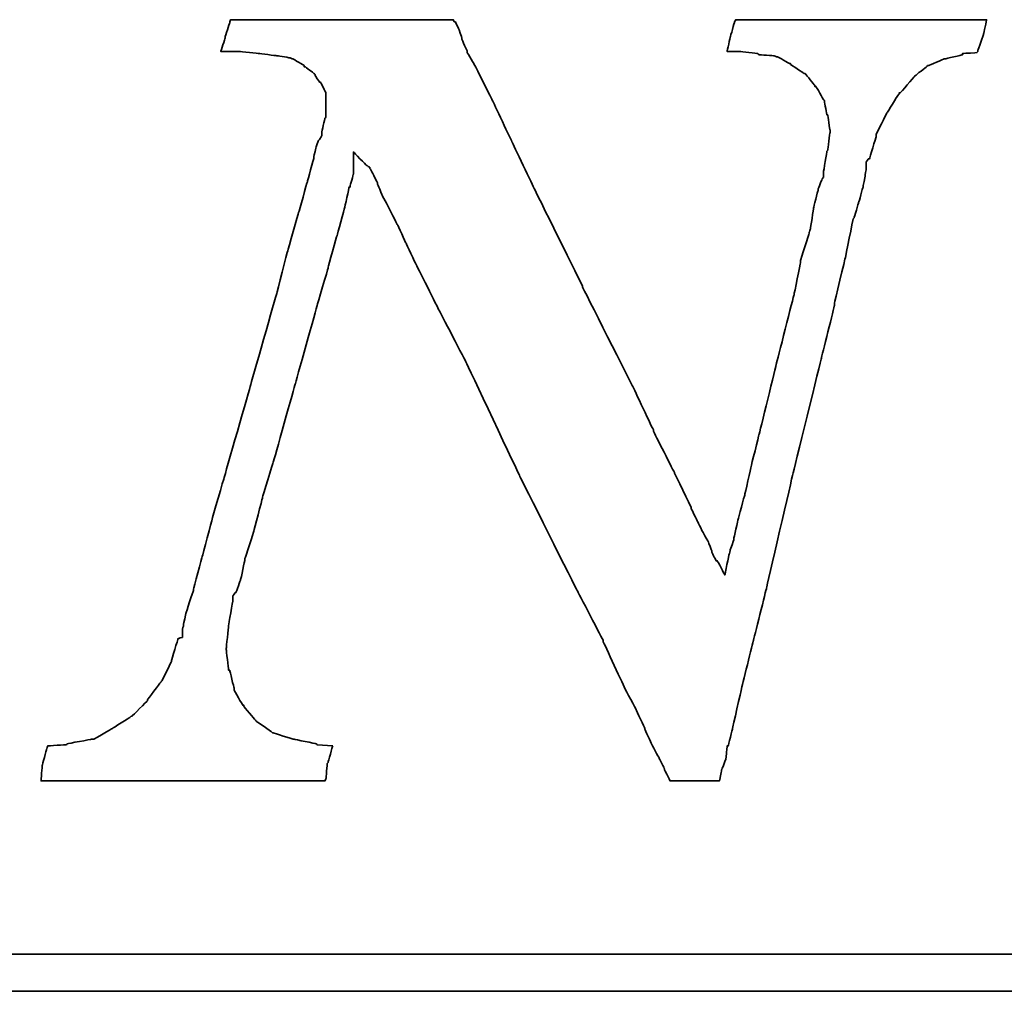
# Model space of a CAD drawing. Header units: millimetres. Extents: x 745 to 1024, y 329 to 423.
# Tile 51 of 56: x 953.921 to 954.856, y 354.667 to 355.59. Entities that reach past the tile are written whole.
import ezdxf

# ---------------------------------------------------------------- set-up
doc = ezdxf.new("R2010")
doc.units = ezdxf.units.MM
doc.header["$LTSCALE"] = 0.15
doc.layers.add('DIM', color=4, linetype='CONTINUOUS')
doc.layers.add('layer 1', color=7, linetype='CONTINUOUS')

# ---------------------------------------------------------------- blocks, each defined once
blk = doc.blocks.new('TBI MOTION logo(完整正式版)')
at = {"layer": 'layer 1', "color": 22, "lineweight": 35}
for points, knots in [([(58.92625, -7.91875), (58.92625, -7.91875), (58.58625, -7.89375), (58.58625, -7.89375), (58.58625, -7.89375), (58.58625, -7.89375), (58.56625, -7.87125), (58.56625, -7.87125), (58.56625, -7.87125), (58.56625, -7.87125), (58.08375, -7.77375), (58.08375, -7.77375), (58.08375, -7.77375), (58.08375, -7.77375), (58.06125, -7.77375), (58.06125, -7.77375), (58.06125, -7.77375), (58.06125, -7.77375), (57.62625, -7.63125), (57.62625, -7.63125), (57.62625, -7.63125), (57.62625, -7.63125), (57.60625, -7.63125), (57.60625, -7.63125), (57.60625, -7.63125), (57.60625, -7.63125), (57.58125, -7.60625), (57.58125, -7.60625), (57.58125, -7.60625), (57.58125, -7.60625), (57.26625, -7.38875), (57.26625, -7.38875), (57.26625, -7.38875), (57.26625, -7.38875), (57.24625, -7.36875), (57.24625, -7.36875), (57.24625, -7.36875), (57.24625, -7.36875), (57.22125, -7.34375), (57.22125, -7.34375), (57.22125, -7.34375), (57.22125, -7.34375), (56.98125, -7.05375), (56.98125, -7.05375), (56.98125, -7.05375), (56.98125, -7.05375), (56.98125, -7.02875), (56.98125, -7.02875), (56.98125, -7.02875), (56.98125, -7.02875), (56.95625, -7.02875), (56.95625, -7.02875), (56.95625, -7.02875), (56.95625, -7.02875), (56.76625, -6.69625), (56.76625, -6.69625), (56.76625, -6.69625), (56.76625, -6.69625), (56.76625, -6.67125), (56.76625, -6.67125), (56.76625, -6.67125), (56.76625, -6.67125), (56.76625, -6.64875), (56.76625, -6.64875), (56.76625, -6.64875), (56.76625, -6.64875), (56.67125, -6.26375), (56.67125, -6.26375), (56.67125, -6.26375), (56.67125, -6.26375), (56.64625, -6.26375), (56.64625, -6.26375), (56.64625, -6.26375), (56.64625, -6.26375), (56.64625, -6.23875), (56.64625, -6.23875), (56.64625, -6.23875), (56.64625, -6.23875), (56.59625, -5.80875), (56.59625, -5.80875), (56.59625, -5.80875), (56.59625, -5.80875), (56.59625, -5.78375), (56.59625, -5.78375), (56.59625, -5.78375), (56.59625, -5.78375), (56.64625, -5.30375), (56.64625, -5.30375), (56.64625, -5.30375), (56.64625, -5.30375), (56.64625, -5.27875), (56.64625, -5.27875), (56.64625, -5.27875), (56.64625, -5.27875), (56.74125, -4.72875), (56.74125, -4.72875), (56.74125, -4.72875), (56.74125, -4.72875), (56.74125, -4.67875), (56.74125, -4.67875), (56.74125, -4.67875), (56.74125, -4.67875), (56.74125, -4.63375), (56.74125, -4.63375), (56.74125, -4.63375), (56.74125, -4.63375), (56.79125, -4.55875), (56.79125, -4.55875), (56.79125, -4.55875), (56.79125, -4.55875), (56.81125, -4.55875), (56.81125, -4.55875), (56.81125, -4.55875), (56.81125, -4.55875), (56.91125, -4.27375), (56.91125, -4.27375), (56.91125, -4.27375), (56.91125, -4.27375), (57.00625, -3.83874), (57.00625, -3.83874), (57.00625, -3.83874), (57.00625, -3.83874), (57.00625, -3.81374), (57.00625, -3.81374), (57.00625, -3.81374), (57.00625, -3.81374), (57.19875, -3.21374), (57.19875, -3.21374), (57.19875, -3.21374), (57.19875, -3.21374), (57.38625, -2.49625), (57.38625, -2.49625), (57.38625, -2.49625), (57.38625, -2.49625), (57.38625, -2.47374), (57.38625, -2.47374), (57.38625, -2.47374), (57.38625, -2.47374), (57.62625, -1.70375), (57.62625, -1.70375), (57.62625, -1.70375), (57.62625, -1.70375), (58.10625, 0.00125), (58.10625, 0.00125), (58.10625, 0.00125), (58.10625, 0.00125), (58.58625, 1.72625), (58.58625, 1.72625), (58.58625, 1.72625), (58.58625, 1.72625), (58.82625, 2.54125), (58.82625, 2.54125), (58.82625, 2.54125), (58.82625, 2.54125), (58.82625, 2.56374), (58.82625, 2.56374), (58.82625, 2.56374), (58.82625, 2.56374), (59.02125, 3.26125), (59.02125, 3.26125), (59.02125, 3.26125), (59.02125, 3.26125), (59.18625, 3.86125), (59.18625, 3.86125), (59.18625, 3.86125), (59.18625, 3.86125), (59.28625, 4.31875), (59.28625, 4.31875), (59.28625, 4.31875), (59.28625, 4.31875), (59.30625, 4.31875), (59.30625, 4.31875), (59.30625, 4.31875), (59.30625, 4.31875), (59.30625, 4.34125), (59.30625, 4.34125), (59.30625, 4.34125), (59.30625, 4.34125), (59.38125, 4.60625), (59.38125, 4.60625), (59.38125, 4.60625), (59.38125, 4.60625), (59.38125, 4.65125), (59.38125, 4.65125), (59.38125, 4.65125), (59.38125, 4.65125), (59.38125, 5.08625), (59.38125, 5.08625), (59.38125, 5.08625), (59.38125, 5.08625), (59.66625, 4.79624), (59.66625, 4.79624), (59.66625, 4.79624), (59.66625, 4.79624), (59.74125, 4.75124), (59.74125, 4.75124), (59.74125, 4.75124), (59.74125, 4.75124), (59.74125, 4.72624), (59.74125, 4.72624), (59.74125, 4.72624), (59.74125, 4.72624), (59.76125, 4.70124), (59.76125, 4.70124), (59.76125, 4.70124), (59.76125, 4.70124), (59.81125, 4.60625), (59.81125, 4.60625), (59.81125, 4.60625), (59.81125, 4.60625), (59.90625, 4.41125), (59.90625, 4.41125), (59.90625, 4.41125), (59.90625, 4.41125), (59.90625, 4.39125), (59.90625, 4.39125), (59.90625, 4.39125), (59.90625, 4.39125), (60.00375, 4.15124), (60.00375, 4.15124), (60.00375, 4.15124), (60.00375, 4.15124), (60.14625, 3.88374), (60.14625, 3.88374), (60.14625, 3.88374), (60.14625, 3.88374), (60.34125, 3.50124), (60.34125, 3.50124), (60.34125, 3.50124), (60.34125, 3.50124), (60.53125, 3.09125), (60.53125, 3.09125), (60.53125, 3.09125), (60.53125, 3.09125), (60.74625, 2.63625), (60.74625, 2.63625), (60.74625, 2.63625), (60.74625, 2.63625), (61.25125, 1.63124), (61.25125, 1.63124), (61.25125, 1.63124), (61.25125, 1.63124), (61.85125, 0.47625), (61.85125, 0.47625), (61.85125, 0.47625), (61.85125, 0.47625), (63.02625, -2.01874), (63.02625, -2.01874), (63.02625, -2.01874), (63.02625, -2.01874), (64.27625, -4.51374), (64.27625, -4.51374), (64.27625, -4.51374), (64.27625, -4.51374), (64.85125, -5.61375), (64.85125, -5.61375), (64.85125, -5.61375), (64.85125, -5.61375), (64.85125, -5.64125), (64.85125, -5.64125), (64.85125, -5.64125), (64.85125, -5.64125), (65.32875, -6.67125), (65.32875, -6.67125), (65.32875, -6.67125), (65.32875, -6.67125), (65.57125, -7.12875), (65.57125, -7.12875), (65.57125, -7.12875), (65.57125, -7.12875), (65.76125, -7.53625), (65.76125, -7.53625), (65.76125, -7.53625), (65.76125, -7.53625), (65.76125, -7.55625), (65.76125, -7.55625), (65.76125, -7.55625), (65.76125, -7.55625), (65.90375, -7.87125), (65.90375, -7.87125), (65.90375, -7.87125), (65.90375, -7.87125), (66.07125, -8.18125), (66.07125, -8.18125), (66.07125, -8.18125), (66.07125, -8.18125), (66.19125, -8.42375), (66.19125, -8.42375), (66.19125, -8.42375), (66.19125, -8.42375), (66.19125, -8.44375), (66.19125, -8.44375), (66.19125, -8.44375), (66.19125, -8.44375), (66.29125, -8.63875), (66.29125, -8.63875), (66.29125, -8.63875), (66.29125, -8.63875), (66.31125, -8.68625), (66.31125, -8.68625), (66.31125, -8.68625), (66.31125, -8.68625), (66.38375, -8.68625), (66.38375, -8.68625), (66.38375, -8.68625), (66.38375, -8.68625), (66.84125, -8.68625), (66.84125, -8.68625), (66.84125, -8.68625), (66.84125, -8.68625), (67.29625, -8.68625), (67.29625, -8.68625), (67.29625, -8.68625), (67.29625, -8.68625), (67.36625, -8.68625), (67.36625, -8.68625), (67.36625, -8.68625), (67.36625, -8.68625), (67.39125, -8.68625), (67.39125, -8.68625), (67.39125, -8.68625), (67.39125, -8.68625), (67.44125, -8.46875), (67.44125, -8.46875), (67.44125, -8.46875), (67.44125, -8.46875), (67.44125, -8.44375), (67.44125, -8.44375), (67.44125, -8.44375), (67.44125, -8.44375), (67.53625, -8.20375), (67.53625, -8.20375), (67.53625, -8.20375), (67.53625, -8.20375), (67.56125, -7.94375), (67.56125, -7.94375), (67.56125, -7.94375), (67.56125, -7.94375), (67.56125, -7.91875), (67.56125, -7.91875), (67.56125, -7.91875), (67.56125, -7.91875), (67.58625, -7.91875), (67.58625, -7.91875), (67.58625, -7.91875), (67.58625, -7.91875), (67.68125, -7.53625), (67.68125, -7.53625), (67.68125, -7.53625), (67.68125, -7.53625), (67.87375, -6.67125), (67.87375, -6.67125), (67.87375, -6.67125), (67.87375, -6.67125), (68.13625, -5.61375), (68.13625, -5.61375), (68.13625, -5.61375), (68.13625, -5.61375), (68.42375, -4.46374), (68.42375, -4.46374), (68.42375, -4.46374), (68.42375, -4.46374), (68.99875, -1.96874), (68.99875, -1.96874), (68.99875, -1.96874), (68.99875, -1.96874), (69.62625, 0.57625), (69.62625, 0.57625), (69.62625, 0.57625), (69.62625, 0.57625), (69.91125, 1.72625), (69.91125, 1.72625), (69.91125, 1.72625), (69.91125, 1.72625), (69.91125, 1.77625), (69.91125, 1.77625), (69.91125, 1.77625), (69.91125, 1.77625), (70.15125, 2.78124), (70.15125, 2.78124), (70.15125, 2.78124), (70.15125, 2.78124), (70.32125, 3.62125), (70.32125, 3.62125), (70.32125, 3.62125), (70.32125, 3.62125), (70.34125, 3.64625), (70.34125, 3.64625), (70.34125, 3.64625), (70.34125, 3.64625), (70.44125, 3.98125), (70.44125, 3.98125), (70.44125, 3.98125), (70.44125, 3.98125), (70.53625, 4.31875), (70.53625, 4.31875), (70.53625, 4.31875), (70.53625, 4.31875), (70.58125, 4.55875), (70.58125, 4.55875), (70.58125, 4.55875), (70.58125, 4.55875), (70.60625, 4.72624), (70.60625, 4.72624), (70.60625, 4.72624), (70.60625, 4.72624), (70.60625, 4.79624), (70.60625, 4.79624), (70.60625, 4.79624), (70.60625, 4.79624), (70.60625, 4.87125), (70.60625, 4.87125), (70.60625, 4.87125), (70.60625, 4.87125), (70.65625, 4.94125), (70.65625, 4.94125), (70.65625, 4.94125), (70.65625, 4.94125), (70.68125, 4.94125), (70.68125, 4.94125), (70.68125, 4.94125), (70.68125, 4.94125), (70.82125, 5.42125), (70.82125, 5.42125), (70.82125, 5.42125), (70.82125, 5.42125), (70.82125, 5.44625), (70.82125, 5.44625), (70.82125, 5.44625), (70.82125, 5.44625), (70.82125, 5.47125), (70.82125, 5.47125), (70.82125, 5.47125), (70.82125, 5.47125), (71.06125, 5.94625), (71.06125, 5.94625), (71.06125, 5.94625), (71.06125, 5.94625), (71.30125, 6.33124), (71.30125, 6.33124), (71.30125, 6.33124), (71.30125, 6.33124), (71.32625, 6.35625), (71.32625, 6.35625), (71.32625, 6.35625), (71.32625, 6.35625), (71.32625, 6.38124), (71.32625, 6.38124), (71.32625, 6.38124), (71.32625, 6.38124), (71.35125, 6.38124), (71.35125, 6.38124), (71.35125, 6.38124), (71.35125, 6.38124), (71.66125, 6.74125), (71.66125, 6.74125), (71.66125, 6.74125), (71.66125, 6.74125), (71.68625, 6.76625), (71.68625, 6.76625), (71.68625, 6.76625), (71.68625, 6.76625), (71.92625, 6.95624), (71.92625, 6.95624), (71.92625, 6.95624), (71.92625, 6.95624), (71.95125, 6.98125), (71.95125, 6.98125), (71.95125, 6.98125), (71.95125, 6.98125), (71.97625, 6.98125), (71.97625, 6.98125), (71.97625, 6.98125), (71.97625, 6.98125), (72.31125, 7.12624), (72.31125, 7.12624), (72.31125, 7.12624), (72.31125, 7.12624), (72.33375, 7.12624), (72.33375, 7.12624), (72.33375, 7.12624), (72.33375, 7.12624), (72.71625, 7.21875), (72.71625, 7.21875), (72.71625, 7.21875), (72.71625, 7.21875), (72.71625, 7.24624), (72.71625, 7.24624), (72.71625, 7.24624), (72.71625, 7.24624), (72.74125, 7.24624), (72.74125, 7.24624), (72.74125, 7.24624), (72.74125, 7.24624), (73.03124, 7.26624), (73.03124, 7.26624), (73.03124, 7.26624), (73.03124, 7.26624), (73.05375, 7.29125), (73.05375, 7.29125), (73.05375, 7.29125), (73.05375, 7.29125), (73.05375, 7.31625), (73.05375, 7.31625), (73.05375, 7.31625), (73.05375, 7.31625), (73.17625, 7.67625), (73.17625, 7.67625), (73.17625, 7.67625), (73.17625, 7.67625), (73.24625, 7.98625), (73.24625, 7.98625), (73.24625, 7.98625), (73.24625, 7.98625), (73.19625, 7.98625), (73.19625, 7.98625), (73.19625, 7.98625), (73.19625, 7.98625), (72.93625, 7.98625), (72.93625, 7.98625), (72.93625, 7.98625), (72.93625, 7.98625), (72.55125, 7.98625), (72.55125, 7.98625), (72.55125, 7.98625), (72.55125, 7.98625), (72.09625, 7.98625), (72.09625, 7.98625), (72.09625, 7.98625), (72.09625, 7.98625), (71.64125, 7.98625), (71.64125, 7.98625), (71.64125, 7.98625), (71.64125, 7.98625), (70.53625, 7.98625), (70.53625, 7.98625), (70.53625, 7.98625), (70.53625, 7.98625), (69.47875, 7.98625), (69.47875, 7.98625), (69.47875, 7.98625), (69.47875, 7.98625), (68.95125, 7.98625), (68.95125, 7.98625), (68.95125, 7.98625), (68.95125, 7.98625), (68.52125, 7.98625), (68.52125, 7.98625), (68.52125, 7.98625), (68.52125, 7.98625), (68.13625, 7.98625), (68.13625, 7.98625), (68.13625, 7.98625), (68.13625, 7.98625), (67.87375, 7.98625), (67.87375, 7.98625), (67.87375, 7.98625), (67.87375, 7.98625), (67.75125, 7.98625), (67.75125, 7.98625), (67.75125, 7.98625), (67.75125, 7.98625), (67.72625, 7.94125), (67.72625, 7.94125), (67.72625, 7.94125), (67.72625, 7.94125), (67.63125, 7.60625), (67.63125, 7.60625), (67.63125, 7.60625), (67.63125, 7.60625), (67.56125, 7.29125), (67.56125, 7.29125), (67.56125, 7.29125), (67.56125, 7.29125), (67.72625, 7.29125), (67.72625, 7.29125), (67.72625, 7.29125), (67.72625, 7.29125), (67.82625, 7.29125), (67.82625, 7.29125), (67.82625, 7.29125), (67.82625, 7.29125), (67.84625, 7.29125), (67.84625, 7.29125), (67.84625, 7.29125), (67.84625, 7.29125), (68.23125, 7.24624), (68.23125, 7.24624), (68.23125, 7.24624), (68.23125, 7.24624), (68.25875, 7.21875), (68.25875, 7.21875), (68.25875, 7.21875), (68.25875, 7.21875), (68.59125, 7.19624), (68.59125, 7.19624), (68.59125, 7.19624), (68.59125, 7.19624), (68.64125, 7.17125), (68.64125, 7.17125), (68.64125, 7.17125), (68.64125, 7.17125), (68.66625, 7.17125), (68.66625, 7.17125), (68.66625, 7.17125), (68.66625, 7.17125), (68.92625, 7.02624), (68.92625, 7.02624), (68.92625, 7.02624), (68.92625, 7.02624), (68.95125, 7.02624), (68.95125, 7.02624), (68.95125, 7.02624), (68.95125, 7.02624), (68.95125, 7.00624), (68.95125, 7.00624), (68.95125, 7.00624), (68.95125, 7.00624), (69.23875, 6.81125), (69.23875, 6.81125), (69.23875, 6.81125), (69.23875, 6.81125), (69.26625, 6.81125), (69.26625, 6.81125), (69.26625, 6.81125), (69.26625, 6.81125), (69.28625, 6.78625), (69.28625, 6.78625), (69.28625, 6.78625), (69.28625, 6.78625), (69.47875, 6.54875), (69.47875, 6.54875), (69.47875, 6.54875), (69.47875, 6.54875), (69.47875, 6.52375), (69.47875, 6.52375), (69.47875, 6.52375), (69.47875, 6.52375), (69.50625, 6.52375), (69.50625, 6.52375), (69.50625, 6.52375), (69.50625, 6.52375), (69.67125, 6.23625), (69.67125, 6.23625), (69.67125, 6.23625), (69.67125, 6.23625), (69.69375, 6.21125), (69.69375, 6.21125), (69.69375, 6.21125), (69.69375, 6.21125), (69.69375, 6.18625), (69.69375, 6.18625), (69.69375, 6.18625), (69.69375, 6.18625), (69.74625, 5.89875), (69.74625, 5.89875), (69.74625, 5.89875), (69.74625, 5.89875), (69.76625, 5.89875), (69.76625, 5.89875), (69.76625, 5.89875), (69.76625, 5.89875), (69.81375, 5.56625), (69.81375, 5.56625), (69.81375, 5.56625), (69.81375, 5.56625), (69.81375, 5.54125), (69.81375, 5.54125), (69.81375, 5.54125), (69.81375, 5.54125), (69.81375, 5.51625), (69.81375, 5.51625), (69.81375, 5.51625), (69.81375, 5.51625), (69.76625, 5.13125), (69.76625, 5.13125), (69.76625, 5.13125), (69.76625, 5.13125), (69.74625, 5.10874), (69.74625, 5.10874), (69.74625, 5.10874), (69.74625, 5.10874), (69.67125, 4.65125), (69.67125, 4.65125), (69.67125, 4.65125), (69.67125, 4.65125), (69.67125, 4.55875), (69.67125, 4.55875), (69.67125, 4.55875), (69.67125, 4.55875), (69.67125, 4.53125), (69.67125, 4.53125), (69.67125, 4.53125), (69.67125, 4.53125), (69.64625, 4.50874), (69.64625, 4.50874), (69.64625, 4.50874), (69.64625, 4.50874), (69.55125, 4.27125), (69.55125, 4.27125), (69.55125, 4.27125), (69.55125, 4.27125), (69.55125, 4.24625), (69.55125, 4.24625), (69.55125, 4.24625), (69.55125, 4.24625), (69.45375, 3.86125), (69.45375, 3.86125), (69.45375, 3.86125), (69.45375, 3.86125), (69.38625, 3.40624), (69.38625, 3.40624), (69.38625, 3.40624), (69.38625, 3.40624), (69.35875, 3.33125), (69.35875, 3.33125), (69.35875, 3.33125), (69.35875, 3.33125), (69.35875, 3.30875), (69.35875, 3.30875), (69.35875, 3.30875), (69.35875, 3.30875), (69.16625, 2.71125), (69.16625, 2.71125), (69.16625, 2.71125), (69.16625, 2.71125), (69.16625, 2.66375), (69.16625, 2.66375), (69.16625, 2.66375), (69.16625, 2.66375), (69.02625, 1.96374), (69.02625, 1.96374), (69.02625, 1.96374), (69.02625, 1.96374), (68.64125, 0.45624), (68.64125, 0.45624), (68.64125, 0.45624), (68.64125, 0.45624), (68.25875, -1.10625), (68.25875, -1.10625), (68.25875, -1.10625), (68.25875, -1.10625), (68.08625, -1.80125), (68.08625, -1.80125), (68.08625, -1.80125), (68.08625, -1.80125), (67.94625, -2.42625), (67.94625, -2.42625), (67.94625, -2.42625), (67.94625, -2.42625), (67.80125, -2.95375), (67.80125, -2.95375), (67.80125, -2.95375), (67.80125, -2.95375), (67.70625, -3.38375), (67.70625, -3.38375), (67.70625, -3.38375), (67.70625, -3.38375), (67.70625, -3.40875), (67.70625, -3.40875), (67.70625, -3.40875), (67.70625, -3.40875), (67.63125, -3.62375), (67.63125, -3.62375), (67.63125, -3.62375), (67.63125, -3.62375), (67.60625, -3.72125), (67.60625, -3.72125), (67.60625, -3.72125), (67.60625, -3.72125), (67.51125, -4.17375), (67.51125, -4.17375), (67.51125, -4.17375), (67.51125, -4.17375), (67.34625, -3.86374), (67.34625, -3.86374), (67.34625, -3.86374), (67.34625, -3.86374), (67.32125, -3.86374), (67.32125, -3.86374), (67.32125, -3.86374), (67.32125, -3.86374), (67.27125, -3.76874), (67.27125, -3.76874), (67.27125, -3.76874), (67.27125, -3.76874), (67.22625, -3.67374), (67.22625, -3.67374), (67.22625, -3.67374), (67.22625, -3.67374), (67.22625, -3.64875), (67.22625, -3.64875), (67.22625, -3.64875), (67.22625, -3.64875), (67.15125, -3.45375), (67.15125, -3.45375), (67.15125, -3.45375), (67.15125, -3.45375), (67.05625, -3.28875), (67.05625, -3.28875), (67.05625, -3.28875), (67.05625, -3.28875), (66.91125, -3.00125), (66.91125, -3.00125), (66.91125, -3.00125), (66.91125, -3.00125), (66.77125, -2.71375), (66.77125, -2.71375), (66.77125, -2.71375), (66.77125, -2.71375), (66.77125, -2.68875), (66.77125, -2.68875), (66.77125, -2.68875), (66.77125, -2.68875), (66.41125, -1.94374), (66.41125, -1.94374), (66.41125, -1.94374), (66.41125, -1.94374), (65.95125, -1.03375), (65.95125, -1.03375), (65.95125, -1.03375), (65.95125, -1.03375), (65.95125, -1.00875), (65.95125, -1.00875), (65.95125, -1.00875), (65.95125, -1.00875), (65.49625, -0.04874), (65.49625, -0.04874), (65.49625, -0.04874), (65.49625, -0.04874), (64.39375, 2.13624), (64.39375, 2.13624), (64.39375, 2.13624), (64.39375, 2.13624), (64.39375, 2.15624), (64.39375, 2.15624), (64.39375, 2.15624), (64.39375, 2.15624), (63.33625, 4.29125), (63.33625, 4.29125), (63.33625, 4.29125), (63.33625, 4.29125), (62.85625, 5.30125), (62.85625, 5.30125), (62.85625, 5.30125), (62.85625, 5.30125), (62.42625, 6.21125), (62.42625, 6.21125), (62.42625, 6.21125), (62.42625, 6.21125), (62.04125, 6.98125), (62.04125, 6.98125), (62.04125, 6.98125), (62.04125, 6.98125), (61.87375, 7.26624), (61.87375, 7.26624), (61.87375, 7.26624), (61.87375, 7.26624), (61.87375, 7.29125), (61.87375, 7.29125), (61.87375, 7.29125), (61.87375, 7.29125), (61.75625, 7.55625), (61.75625, 7.55625), (61.75625, 7.55625), (61.75625, 7.55625), (61.75625, 7.58124), (61.75625, 7.58124), (61.75625, 7.58124), (61.75625, 7.58124), (61.68375, 7.79375), (61.68375, 7.79375), (61.68375, 7.79375), (61.68375, 7.79375), (61.61125, 7.94125), (61.61125, 7.94125), (61.61125, 7.94125), (61.61125, 7.94125), (61.58625, 7.94125), (61.58625, 7.94125), (61.58625, 7.94125), (61.58625, 7.94125), (61.56375, 7.98625), (61.56375, 7.98625), (61.56375, 7.98625), (61.56375, 7.98625), (61.41875, 7.98625), (61.41875, 7.98625), (61.41875, 7.98625), (61.41875, 7.98625), (61.18125, 7.98625), (61.18125, 7.98625), (61.18125, 7.98625), (61.18125, 7.98625), (60.84125, 7.98625), (60.84125, 7.98625), (60.84125, 7.98625), (60.84125, 7.98625), (60.02625, 7.98625), (60.02625, 7.98625), (60.02625, 7.98625), (60.02625, 7.98625), (59.11625, 7.98625), (59.11625, 7.98625), (59.11625, 7.98625), (59.11625, 7.98625), (58.15625, 7.98625), (58.15625, 7.98625), (58.15625, 7.98625), (58.15625, 7.98625), (57.34125, 7.98625), (57.34125, 7.98625), (57.34125, 7.98625), (57.34125, 7.98625), (57.00625, 7.98625), (57.00625, 7.98625), (57.00625, 7.98625), (57.00625, 7.98625), (56.76625, 7.98625), (56.76625, 7.98625), (56.76625, 7.98625), (56.76625, 7.98625), (56.69125, 7.98625), (56.69125, 7.98625), (56.69125, 7.98625), (56.69125, 7.98625), (56.67125, 7.94125), (56.67125, 7.94125), (56.67125, 7.94125), (56.67125, 7.94125), (56.67125, 7.91625), (56.67125, 7.91625), (56.67125, 7.91625), (56.67125, 7.91625), (56.57125, 7.60625), (56.57125, 7.60625), (56.57125, 7.60625), (56.57125, 7.60625), (56.57125, 7.58124), (56.57125, 7.58124), (56.57125, 7.58124), (56.57125, 7.58124), (56.47625, 7.29125), (56.47625, 7.29125), (56.47625, 7.29125), (56.47625, 7.29125), (56.57125, 7.29125), (56.57125, 7.29125), (56.57125, 7.29125), (56.57125, 7.29125), (56.76625, 7.29125), (56.76625, 7.29125), (56.76625, 7.29125), (56.76625, 7.29125), (56.86125, 7.29125), (56.86125, 7.29125), (56.86125, 7.29125), (56.86125, 7.29125), (56.88625, 7.29125), (56.88625, 7.29125), (56.88625, 7.29125), (56.88625, 7.29125), (57.31625, 7.24624), (57.31625, 7.24624), (57.31625, 7.24624), (57.31625, 7.24624), (57.70125, 7.19624), (57.70125, 7.19624), (57.70125, 7.19624), (57.70125, 7.19624), (57.72625, 7.19624), (57.72625, 7.19624), (57.72625, 7.19624), (57.72625, 7.19624), (58.01125, 7.14624), (58.01125, 7.14624), (58.01125, 7.14624), (58.01125, 7.14624), (58.03625, 7.12624), (58.03625, 7.12624), (58.03625, 7.12624), (58.03625, 7.12624), (58.06125, 7.12624), (58.06125, 7.12624), (58.06125, 7.12624), (58.06125, 7.12624), (58.30125, 6.98125), (58.30125, 6.98125), (58.30125, 6.98125), (58.30125, 6.98125), (58.30125, 6.95624), (58.30125, 6.95624), (58.30125, 6.95624), (58.30125, 6.95624), (58.32375, 6.95624), (58.32375, 6.95624), (58.32375, 6.95624), (58.32375, 6.95624), (58.51625, 6.81125), (58.51625, 6.81125), (58.51625, 6.81125), (58.51625, 6.81125), (58.54125, 6.78625), (58.54125, 6.78625), (58.54125, 6.78625), (58.54125, 6.78625), (58.54125, 6.76625), (58.54125, 6.76625), (58.54125, 6.76625), (58.54125, 6.76625), (58.63625, 6.62124), (58.63625, 6.62124), (58.63625, 6.62124), (58.63625, 6.62124), (58.65875, 6.62124), (58.65875, 6.62124), (58.65875, 6.62124), (58.65875, 6.62124), (58.75625, 6.42625), (58.75625, 6.42625), (58.75625, 6.42625), (58.75625, 6.42625), (58.77875, 6.38124), (58.77875, 6.38124), (58.77875, 6.38124), (58.77875, 6.38124), (58.77875, 6.33124), (58.77875, 6.33124), (58.77875, 6.33124), (58.77875, 6.33124), (58.77875, 6.09125), (58.77875, 6.09125), (58.77875, 6.09125), (58.77875, 6.09125), (58.77875, 5.85125), (58.77875, 5.85125), (58.77875, 5.85125), (58.77875, 5.85125), (58.75625, 5.82625), (58.75625, 5.82625), (58.75625, 5.82625), (58.75625, 5.82625), (58.68625, 5.51625), (58.68625, 5.51625), (58.68625, 5.51625), (58.68625, 5.51625), (58.68625, 5.47125), (58.68625, 5.47125), (58.68625, 5.47125), (58.68625, 5.47125), (58.68625, 5.44625), (58.68625, 5.44625), (58.68625, 5.44625), (58.68625, 5.44625), (58.65875, 5.39625), (58.65875, 5.39625), (58.65875, 5.39625), (58.65875, 5.39625), (58.61125, 5.32624), (58.61125, 5.32624), (58.61125, 5.32624), (58.61125, 5.32624), (58.56625, 5.20375), (58.56625, 5.20375), (58.56625, 5.20375), (58.56625, 5.20375), (58.51625, 4.99125), (58.51625, 4.99125), (58.51625, 4.99125), (58.51625, 4.99125), (58.51625, 4.96625), (58.51625, 4.96625), (58.51625, 4.96625), (58.51625, 4.96625), (58.37125, 4.43625), (58.37125, 4.43625), (58.37125, 4.43625), (58.37125, 4.43625), (58.18125, 3.76625), (58.18125, 3.76625), (58.18125, 3.76625), (58.18125, 3.76625), (57.94125, 2.92624), (57.94125, 2.92624), (57.94125, 2.92624), (57.94125, 2.92624), (57.70125, 1.98874), (57.70125, 1.98874), (57.70125, 1.98874), (57.70125, 1.98874), (57.12625, -0.02374), (57.12625, -0.02374), (57.12625, -0.02374), (57.12625, -0.02374), (56.55125, -2.03875), (56.55125, -2.03875), (56.55125, -2.03875), (56.55125, -2.03875), (56.28625, -2.95375), (56.28625, -2.95375), (56.28625, -2.95375), (56.28625, -2.95375), (56.07125, -3.76874), (56.07125, -3.76874), (56.07125, -3.76874), (56.07125, -3.76874), (55.87625, -4.48874), (55.87625, -4.48874), (55.87625, -4.48874), (55.87625, -4.48874), (55.87625, -4.51374), (55.87625, -4.51374), (55.87625, -4.51374), (55.87625, -4.51374), (55.71125, -5.01625), (55.71125, -5.01625), (55.71125, -5.01625), (55.71125, -5.01625), (55.66125, -5.25375), (55.66125, -5.25375), (55.66125, -5.25375), (55.66125, -5.25375), (55.66125, -5.27875), (55.66125, -5.27875), (55.66125, -5.27875), (55.66125, -5.27875), (55.63625, -5.37375), (55.63625, -5.37375), (55.63625, -5.37375), (55.63625, -5.37375), (55.63625, -5.42375), (55.63625, -5.42375), (55.63625, -5.42375), (55.63625, -5.42375), (55.63625, -5.54125), (55.63625, -5.54125), (55.63625, -5.54125), (55.63625, -5.54125), (55.54125, -5.56875), (55.54125, -5.56875), (55.54125, -5.56875), (55.54125, -5.56875), (55.39625, -6.04875), (55.39625, -6.04875), (55.39625, -6.04875), (55.39625, -6.04875), (55.39625, -6.06875), (55.39625, -6.06875), (55.39625, -6.06875), (55.39625, -6.06875), (55.18125, -6.50375), (55.18125, -6.50375), (55.18125, -6.50375), (55.18125, -6.50375), (55.15625, -6.52875), (55.15625, -6.52875), (55.15625, -6.52875), (55.15625, -6.52875), (54.86875, -6.91125), (54.86875, -6.91125), (54.86875, -6.91125), (54.86875, -6.91125), (54.86875, -6.93375), (54.86875, -6.93375), (54.86875, -6.93375), (54.86875, -6.93375), (54.53125, -7.26875), (54.53125, -7.26875), (54.53125, -7.26875), (54.53125, -7.26875), (54.51125, -7.26875), (54.51125, -7.26875), (54.51125, -7.26875), (54.51125, -7.26875), (54.48625, -7.29625), (54.48625, -7.29625), (54.48625, -7.29625), (54.48625, -7.29625), (54.10375, -7.53625), (54.10375, -7.53625), (54.10375, -7.53625), (54.10375, -7.53625), (53.69625, -7.77375), (53.69625, -7.77375), (53.69625, -7.77375), (53.69625, -7.77375), (53.67125, -7.77375), (53.67125, -7.77375), (53.67125, -7.77375), (53.67125, -7.77375), (53.64625, -7.77375), (53.64625, -7.77375), (53.64625, -7.77375), (53.64625, -7.77375), (53.11625, -7.87125), (53.11625, -7.87125), (53.11625, -7.87125), (53.11625, -7.87125), (53.09625, -7.89375), (53.09625, -7.89375), (53.09625, -7.89375), (53.09625, -7.89375), (52.68625, -7.91875), (52.68625, -7.91875), (52.68625, -7.91875), (52.68625, -7.91875), (52.66125, -7.99125), (52.66125, -7.99125), (52.66125, -7.99125), (52.66125, -7.99125), (52.56625, -8.34875), (52.56625, -8.34875), (52.56625, -8.34875), (52.56625, -8.34875), (52.54125, -8.68625), (52.54125, -8.68625), (52.54125, -8.68625), (52.54125, -8.68625), (52.58875, -8.68625), (52.58875, -8.68625), (52.58875, -8.68625), (52.58875, -8.68625), (52.87625, -8.68625), (52.87625, -8.68625), (52.87625, -8.68625), (52.87625, -8.68625), (53.33625, -8.68625), (53.33625, -8.68625), (53.33625, -8.68625), (53.33625, -8.68625), (53.79125, -8.68625), (53.79125, -8.68625), (53.79125, -8.68625), (53.79125, -8.68625), (54.36625, -8.68625), (54.36625, -8.68625), (54.36625, -8.68625), (54.36625, -8.68625), (55.59125, -8.68625), (55.59125, -8.68625), (55.59125, -8.68625), (55.59125, -8.68625), (56.76625, -8.68625), (56.76625, -8.68625), (56.76625, -8.68625), (56.76625, -8.68625), (57.34125, -8.68625), (57.34125, -8.68625), (57.34125, -8.68625), (57.34125, -8.68625), (57.82125, -8.68625), (57.82125, -8.68625), (57.82125, -8.68625), (57.82125, -8.68625), (58.25125, -8.68625), (58.25125, -8.68625), (58.25125, -8.68625), (58.25125, -8.68625), (58.58625, -8.68625), (58.58625, -8.68625), (58.58625, -8.68625), (58.58625, -8.68625), (58.75625, -8.68625), (58.75625, -8.68625), (58.75625, -8.68625), (58.75625, -8.68625), (58.77875, -8.63875), (58.77875, -8.63875), (58.77875, -8.63875), (58.77875, -8.63875), (58.80625, -8.30375), (58.80625, -8.30375), (58.80625, -8.30375), (58.80625, -8.30375), (58.82625, -8.27875), (58.82625, -8.27875), (58.82625, -8.27875), (58.82625, -8.27875), (58.92625, -7.91875), (58.92625, -7.91875)], [0, 0, 0, 0, 0.003125, 0.003125, 0.003125, 0.00312501, 0.00625, 0.00625, 0.00625, 0.00625001, 0.009375, 0.009375, 0.009375, 0.00937501, 0.0125, 0.0125, 0.0125, 0.01250001, 0.015625, 0.015625, 0.015625, 0.01562501, 0.01875, 0.01875, 0.01875, 0.01875001, 0.021875, 0.021875, 0.021875, 0.02187501, 0.025, 0.025, 0.025, 0.02500001, 0.028125, 0.028125, 0.028125, 0.02812501, 0.03125, 0.03125, 0.03125, 0.03125001, 0.034375, 0.034375, 0.034375, 0.03437501, 0.0375, 0.0375, 0.0375, 0.03750001, 0.040625, 0.040625, 0.040625, 0.04062501, 0.04375, 0.04375, 0.04375, 0.04375001, 0.046875, 0.046875, 0.046875, 0.04687501, 0.05, 0.05, 0.05, 0.05000001, 0.053125, 0.053125, 0.053125, 0.05312501, 0.05625, 0.05625, 0.05625, 0.05625001, 0.059375, 0.059375, 0.059375, 0.05937501, 0.0625, 0.0625, 0.0625, 0.06250001, 0.065625, 0.065625, 0.065625, 0.06562501, 0.06875, 0.06875, 0.06875, 0.06875001, 0.071875, 0.071875, 0.071875, 0.07187501, 0.075, 0.075, 0.075, 0.07500001, 0.078125, 0.078125, 0.078125, 0.07812501, 0.08125, 0.08125, 0.08125, 0.08125001, 0.084375, 0.084375, 0.084375, 0.08437501, 0.0875, 0.0875, 0.0875, 0.08750001, 0.090625, 0.090625, 0.090625, 0.09062501, 0.09375, 0.09375, 0.09375, 0.09375001, 0.096875, 0.096875, 0.096875, 0.09687501, 0.1, 0.1, 0.1, 0.10000001, 0.103125, 0.103125, 0.103125, 0.10312501, 0.10625, 0.10625, 0.10625, 0.10625001, 0.109375, 0.109375, 0.109375, 0.10937501, 0.1125, 0.1125, 0.1125, 0.11250001, 0.115625, 0.115625, 0.115625, 0.11562501, 0.11875, 0.11875, 0.11875, 0.11875001, 0.121875, 0.121875, 0.121875, 0.12187501, 0.125, 0.125, 0.125, 0.12500001, 0.128125, 0.128125, 0.128125, 0.12812501, 0.13125, 0.13125, 0.13125, 0.13125001, 0.134375, 0.134375, 0.134375, 0.13437501, 0.1375, 0.1375, 0.1375, 0.13750001, 0.140625, 0.140625, 0.140625, 0.14062501, 0.14375, 0.14375, 0.14375, 0.14375001, 0.146875, 0.146875, 0.146875, 0.14687501, 0.15, 0.15, 0.15, 0.15000001, 0.153125, 0.153125, 0.153125, 0.15312501, 0.15625, 0.15625, 0.15625, 0.15625001, 0.159375, 0.159375, 0.159375, 0.15937501, 0.1625, 0.1625, 0.1625, 0.16250001, 0.165625, 0.165625, 0.165625, 0.16562501, 0.16875, 0.16875, 0.16875, 0.16875001, 0.171875, 0.171875, 0.171875, 0.17187501, 0.175, 0.175, 0.175, 0.17500001, 0.178125, 0.178125, 0.178125, 0.17812501, 0.18125, 0.18125, 0.18125, 0.18125001, 0.184375, 0.184375, 0.184375, 0.18437501, 0.1875, 0.1875, 0.1875, 0.18750001, 0.190625, 0.190625, 0.190625, 0.19062501, 0.19375, 0.19375, 0.19375, 0.19375001, 0.196875, 0.196875, 0.196875, 0.19687501, 0.2, 0.2, 0.2, 0.20000001, 0.203125, 0.203125, 0.203125, 0.20312501, 0.20625, 0.20625, 0.20625, 0.20625001, 0.209375, 0.209375, 0.209375, 0.20937501, 0.2125, 0.2125, 0.2125, 0.21250001, 0.215625, 0.215625, 0.215625, 0.21562501, 0.21875, 0.21875, 0.21875, 0.21875001, 0.221875, 0.221875, 0.221875, 0.22187501, 0.225, 0.225, 0.225, 0.22500001, 0.228125, 0.228125, 0.228125, 0.22812501, 0.23125, 0.23125, 0.23125, 0.23125001, 0.234375, 0.234375, 0.234375, 0.23437501, 0.2375, 0.2375, 0.2375, 0.23750001, 0.240625, 0.240625, 0.240625, 0.24062501, 0.24375, 0.24375, 0.24375, 0.24375001, 0.246875, 0.246875, 0.246875, 0.24687501, 0.25, 0.25, 0.25, 0.25000001, 0.253125, 0.253125, 0.253125, 0.25312501, 0.25625, 0.25625, 0.25625, 0.25625001, 0.259375, 0.259375, 0.259375, 0.25937501, 0.2625, 0.2625, 0.2625, 0.26250001, 0.265625, 0.265625, 0.265625, 0.26562501, 0.26875, 0.26875, 0.26875, 0.26875001, 0.271875, 0.271875, 0.271875, 0.27187501, 0.275, 0.275, 0.275, 0.27500001, 0.278125, 0.278125, 0.278125, 0.27812501, 0.28125, 0.28125, 0.28125, 0.28125001, 0.284375, 0.284375, 0.284375, 0.28437501, 0.2875, 0.2875, 0.2875, 0.28750001, 0.290625, 0.290625, 0.290625, 0.29062501, 0.29375, 0.29375, 0.29375, 0.29375001, 0.296875, 0.296875, 0.296875, 0.29687501, 0.3, 0.3, 0.3, 0.30000001, 0.303125, 0.303125, 0.303125, 0.30312501, 0.30625, 0.30625, 0.30625, 0.30625001, 0.309375, 0.309375, 0.309375, 0.30937501, 0.3125, 0.3125, 0.3125, 0.31250001, 0.315625, 0.315625, 0.315625, 0.31562501, 0.31875, 0.31875, 0.31875, 0.31875001, 0.321875, 0.321875, 0.321875, 0.32187501, 0.325, 0.325, 0.325, 0.32500001, 0.328125, 0.328125, 0.328125, 0.32812501, 0.33125, 0.33125, 0.33125, 0.33125001, 0.334375, 0.334375, 0.334375, 0.33437501, 0.3375, 0.3375, 0.3375, 0.33750001, 0.340625, 0.340625, 0.340625, 0.34062501, 0.34375, 0.34375, 0.34375, 0.34375001, 0.346875, 0.346875, 0.346875, 0.34687501, 0.35, 0.35, 0.35, 0.35000001, 0.353125, 0.353125, 0.353125, 0.35312501, 0.35625, 0.35625, 0.35625, 0.35625001, 0.359375, 0.359375, 0.359375, 0.35937501, 0.3625, 0.3625, 0.3625, 0.36250001, 0.365625, 0.365625, 0.365625, 0.36562501, 0.36875, 0.36875, 0.36875, 0.36875001, 0.371875, 0.371875, 0.371875, 0.37187501, 0.375, 0.375, 0.375, 0.37500001, 0.378125, 0.378125, 0.378125, 0.37812501, 0.38125, 0.38125, 0.38125, 0.38125001, 0.384375, 0.384375, 0.384375, 0.38437501, 0.3875, 0.3875, 0.3875, 0.38750001, 0.390625, 0.390625, 0.390625, 0.39062501, 0.39375, 0.39375, 0.39375, 0.39375001, 0.396875, 0.396875, 0.396875, 0.39687501, 0.4, 0.4, 0.4, 0.40000001, 0.403125, 0.403125, 0.403125, 0.40312501, 0.40625, 0.40625, 0.40625, 0.40625001, 0.409375, 0.409375, 0.409375, 0.40937501, 0.4125, 0.4125, 0.4125, 0.41250001, 0.415625, 0.415625, 0.415625, 0.41562501, 0.41875, 0.41875, 0.41875, 0.41875001, 0.421875, 0.421875, 0.421875, 0.42187501, 0.425, 0.425, 0.425, 0.42500001, 0.428125, 0.428125, 0.428125, 0.42812501, 0.43125, 0.43125, 0.43125, 0.43125001, 0.434375, 0.434375, 0.434375, 0.43437501, 0.4375, 0.4375, 0.4375, 0.43750001, 0.440625, 0.440625, 0.440625, 0.44062501, 0.44375, 0.44375, 0.44375, 0.44375001, 0.446875, 0.446875, 0.446875, 0.44687501, 0.45, 0.45, 0.45, 0.45000001, 0.453125, 0.453125, 0.453125, 0.45312501, 0.45625, 0.45625, 0.45625, 0.45625001, 0.459375, 0.459375, 0.459375, 0.45937501, 0.4625, 0.4625, 0.4625, 0.46250001, 0.465625, 0.465625, 0.465625, 0.46562501, 0.46875, 0.46875, 0.46875, 0.46875001, 0.471875, 0.471875, 0.471875, 0.47187501, 0.475, 0.475, 0.475, 0.47500001, 0.478125, 0.478125, 0.478125, 0.47812501, 0.48125, 0.48125, 0.48125, 0.48125001, 0.484375, 0.484375, 0.484375, 0.48437501, 0.4875, 0.4875, 0.4875, 0.48750001, 0.490625, 0.490625, 0.490625, 0.49062501, 0.49375, 0.49375, 0.49375, 0.49375001, 0.496875, 0.496875, 0.496875, 0.49687501, 0.5, 0.5, 0.5, 0.50000001, 0.503125, 0.503125, 0.503125, 0.50312501, 0.50625, 0.50625, 0.50625, 0.50625001, 0.509375, 0.509375, 0.509375, 0.50937501, 0.5125, 0.5125, 0.5125, 0.51250001, 0.515625, 0.515625, 0.515625, 0.51562501, 0.51875, 0.51875, 0.51875, 0.51875001, 0.521875, 0.521875, 0.521875, 0.52187501, 0.525, 0.525, 0.525, 0.52500001, 0.528125, 0.528125, 0.528125, 0.52812501, 0.53125, 0.53125, 0.53125, 0.53125001, 0.534375, 0.534375, 0.534375, 0.53437501, 0.5375, 0.5375, 0.5375, 0.53750001, 0.540625, 0.540625, 0.540625, 0.54062501, 0.54375, 0.54375, 0.54375, 0.54375001, 0.546875, 0.546875, 0.546875, 0.54687501, 0.55, 0.55, 0.55, 0.55000001, 0.553125, 0.553125, 0.553125, 0.55312501, 0.55625, 0.55625, 0.55625, 0.55625001, 0.559375, 0.559375, 0.559375, 0.55937501, 0.5625, 0.5625, 0.5625, 0.56250001, 0.565625, 0.565625, 0.565625, 0.56562501, 0.56875, 0.56875, 0.56875, 0.56875001, 0.571875, 0.571875, 0.571875, 0.57187501, 0.575, 0.575, 0.575, 0.57500001, 0.578125, 0.578125, 0.578125, 0.57812501, 0.58125, 0.58125, 0.58125, 0.58125001, 0.584375, 0.584375, 0.584375, 0.58437501, 0.5875, 0.5875, 0.5875, 0.58750001, 0.590625, 0.590625, 0.590625, 0.59062501, 0.59375, 0.59375, 0.59375, 0.59375001, 0.596875, 0.596875, 0.596875, 0.59687501, 0.6, 0.6, 0.6, 0.60000001, 0.603125, 0.603125, 0.603125, 0.60312501, 0.60625, 0.60625, 0.60625, 0.60625001, 0.609375, 0.609375, 0.609375, 0.60937501, 0.6125, 0.6125, 0.6125, 0.61250001, 0.615625, 0.615625, 0.615625, 0.61562501, 0.61875, 0.61875, 0.61875, 0.61875001, 0.621875, 0.621875, 0.621875, 0.62187501, 0.625, 0.625, 0.625, 0.62500001, 0.628125, 0.628125, 0.628125, 0.62812501, 0.63125, 0.63125, 0.63125, 0.63125001, 0.634375, 0.634375, 0.634375, 0.63437501, 0.6375, 0.6375, 0.6375, 0.63750001, 0.640625, 0.640625, 0.640625, 0.64062501, 0.64375, 0.64375, 0.64375, 0.64375001, 0.646875, 0.646875, 0.646875, 0.64687501, 0.65, 0.65, 0.65, 0.65000001, 0.653125, 0.653125, 0.653125, 0.65312501, 0.65625, 0.65625, 0.65625, 0.65625001, 0.659375, 0.659375, 0.659375, 0.65937501, 0.6625, 0.6625, 0.6625, 0.66250001, 0.665625, 0.665625, 0.665625, 0.66562501, 0.66875, 0.66875, 0.66875, 0.66875001, 0.671875, 0.671875, 0.671875, 0.67187501, 0.675, 0.675, 0.675, 0.67500001, 0.678125, 0.678125, 0.678125, 0.67812501, 0.68125, 0.68125, 0.68125, 0.68125001, 0.684375, 0.684375, 0.684375, 0.68437501, 0.6875, 0.6875, 0.6875, 0.68750001, 0.690625, 0.690625, 0.690625, 0.69062501, 0.69375, 0.69375, 0.69375, 0.69375001, 0.696875, 0.696875, 0.696875, 0.69687501, 0.7, 0.7, 0.7, 0.70000001, 0.703125, 0.703125, 0.703125, 0.70312501, 0.70625, 0.70625, 0.70625, 0.70625001, 0.709375, 0.709375, 0.709375, 0.70937501, 0.7125, 0.7125, 0.7125, 0.71250001, 0.715625, 0.715625, 0.715625, 0.71562501, 0.71875, 0.71875, 0.71875, 0.71875001, 0.721875, 0.721875, 0.721875, 0.72187501, 0.725, 0.725, 0.725, 0.72500001, 0.728125, 0.728125, 0.728125, 0.72812501, 0.73125, 0.73125, 0.73125, 0.73125001, 0.734375, 0.734375, 0.734375, 0.73437501, 0.7375, 0.7375, 0.7375, 0.73750001, 0.740625, 0.740625, 0.740625, 0.74062501, 0.74375, 0.74375, 0.74375, 0.74375001, 0.746875, 0.746875, 0.746875, 0.74687501, 0.75, 0.75, 0.75, 0.75000001, 0.753125, 0.753125, 0.753125, 0.75312501, 0.75625, 0.75625, 0.75625, 0.75625001, 0.759375, 0.759375, 0.759375, 0.75937501, 0.7625, 0.7625, 0.7625, 0.76250001, 0.765625, 0.765625, 0.765625, 0.76562501, 0.76875, 0.76875, 0.76875, 0.76875001, 0.771875, 0.771875, 0.771875, 0.77187501, 0.775, 0.775, 0.775, 0.77500001, 0.778125, 0.778125, 0.778125, 0.77812501, 0.78125, 0.78125, 0.78125, 0.78125001, 0.784375, 0.784375, 0.784375, 0.78437501, 0.7875, 0.7875, 0.7875, 0.78750001, 0.790625, 0.790625, 0.790625, 0.79062501, 0.79375, 0.79375, 0.79375, 0.79375001, 0.796875, 0.796875, 0.796875, 0.79687501, 0.8, 0.8, 0.8, 0.80000001, 0.803125, 0.803125, 0.803125, 0.80312501, 0.80625, 0.80625, 0.80625, 0.80625001, 0.809375, 0.809375, 0.809375, 0.80937501, 0.8125, 0.8125, 0.8125, 0.81250001, 0.815625, 0.815625, 0.815625, 0.81562501, 0.81875, 0.81875, 0.81875, 0.81875001, 0.821875, 0.821875, 0.821875, 0.82187501, 0.825, 0.825, 0.825, 0.82500001, 0.828125, 0.828125, 0.828125, 0.82812501, 0.83125, 0.83125, 0.83125, 0.83125001, 0.834375, 0.834375, 0.834375, 0.83437501, 0.8375, 0.8375, 0.8375, 0.83750001, 0.840625, 0.840625, 0.840625, 0.84062501, 0.84375, 0.84375, 0.84375, 0.84375001, 0.846875, 0.846875, 0.846875, 0.84687501, 0.85, 0.85, 0.85, 0.85000001, 0.853125, 0.853125, 0.853125, 0.85312501, 0.85625, 0.85625, 0.85625, 0.85625001, 0.859375, 0.859375, 0.859375, 0.85937501, 0.8625, 0.8625, 0.8625, 0.86250001, 0.865625, 0.865625, 0.865625, 0.86562501, 0.86875, 0.86875, 0.86875, 0.86875001, 0.871875, 0.871875, 0.871875, 0.87187501, 0.875, 0.875, 0.875, 0.87500001, 0.878125, 0.878125, 0.878125, 0.87812501, 0.88125, 0.88125, 0.88125, 0.88125001, 0.884375, 0.884375, 0.884375, 0.88437501, 0.8875, 0.8875, 0.8875, 0.88750001, 0.890625, 0.890625, 0.890625, 0.89062501, 0.89375, 0.89375, 0.89375, 0.89375001, 0.896875, 0.896875, 0.896875, 0.89687501, 0.9, 0.9, 0.9, 0.90000001, 0.903125, 0.903125, 0.903125, 0.90312501, 0.90625, 0.90625, 0.90625, 0.90625001, 0.909375, 0.909375, 0.909375, 0.90937501, 0.9125, 0.9125, 0.9125, 0.91250001, 0.915625, 0.915625, 0.915625, 0.91562501, 0.91875, 0.91875, 0.91875, 0.91875001, 0.921875, 0.921875, 0.921875, 0.92187501, 0.925, 0.925, 0.925, 0.92500001, 0.928125, 0.928125, 0.928125, 0.92812501, 0.93125, 0.93125, 0.93125, 0.93125001, 0.934375, 0.934375, 0.934375, 0.93437501, 0.9375, 0.9375, 0.9375, 0.93750001, 0.940625, 0.940625, 0.940625, 0.94062501, 0.94375, 0.94375, 0.94375, 0.94375001, 0.946875, 0.946875, 0.946875, 0.94687501, 0.95, 0.95, 0.95, 0.95000001, 0.953125, 0.953125, 0.953125, 0.95312501, 0.95625, 0.95625, 0.95625, 0.95625001, 0.959375, 0.959375, 0.959375, 0.95937501, 0.9625, 0.9625, 0.9625, 0.96250001, 0.965625, 0.965625, 0.965625, 0.96562501, 0.96875, 0.96875, 0.96875, 0.96875001, 0.971875, 0.971875, 0.971875, 0.97187501, 0.975, 0.975, 0.975, 0.97500001, 0.978125, 0.978125, 0.978125, 0.97812501, 0.98125, 0.98125, 0.98125, 0.98125001, 0.984375, 0.984375, 0.984375, 0.98437501, 0.9875, 0.9875, 0.9875, 0.98750001, 0.990625, 0.990625, 0.990625, 0.99062501, 0.99375, 0.99375, 0.99375, 0.99375001, 0.996875, 0.996875, 0.996875, 0.99687501, 1, 1, 1, 1]), ([(75.90875, -9.47875), (75.90875, -9.47875), (75.90875, -12.28625), (75.90875, -12.28625), (75.90875, -12.28625), (75.90875, -12.28625), (75.90875, -12.47875), (75.90875, -12.47875), (75.90875, -12.47875), (75.90875, -12.47875), (75.71625, -12.47875), (75.71625, -12.47875), (75.71625, -12.47875), (75.71625, -12.47875), (-88.32875, -12.47875), (-88.32875, -12.47875), (-88.32875, -12.47875), (-88.32875, -12.47875), (-88.32875, -13.29375), (-88.32875, -13.29375), (-88.32875, -13.29375), (-88.32875, -13.29375), (82.89125, -13.29375), (82.89125, -13.29375), (82.89125, -13.29375), (82.89125, -13.29375), (75.90875, -9.47875), (75.90875, -9.47875)], [0, 0, 0, 0, 0.14285714, 0.14285714, 0.14285714, 0.14285715, 0.28571429, 0.28571429, 0.28571429, 0.2857143, 0.42857143, 0.42857143, 0.42857143, 0.42857144, 0.57142857, 0.57142857, 0.57142857, 0.57142858, 0.71428571, 0.71428571, 0.71428571, 0.71428572, 0.85714286, 0.85714286, 0.85714286, 0.85714287, 1, 1, 1, 1])]:
    blk.add_open_spline(points, degree=3, knots=knots, dxfattribs=at)
blk.add_open_spline([(54.86875, -6.91125), (54.86875, -6.91125), (54.86875, -6.93375), (54.86875, -6.93375)], degree=3, dxfattribs=at)

msp = doc.modelspace()

# ---------------------------------------------------------------- block references
at = {"layer": 'DIM', "color": 7, "xscale": 0.0433753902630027, "yscale": 0.0433753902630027, "zscale": 0.0433753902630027}
msp.add_blockref('TBI MOTION logo(完整正式版)', (951.66274, 355.24323), dxfattribs=at)

doc.saveas('drawing.dxf')
